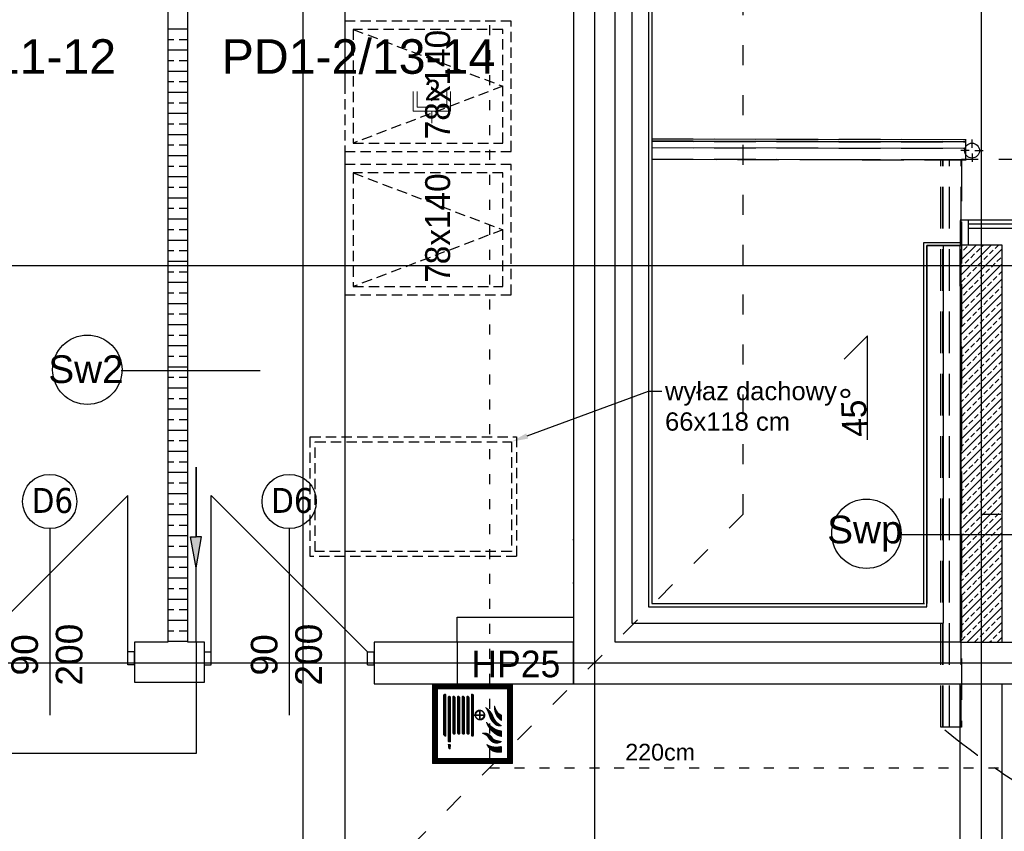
# Model space of a CAD drawing. Header units: millimetres. Extents: x -7023 to 53801, y 9849 to 33561.
# Tile 132 of 256: x 15088 to 15680, y 16267 to 16756. Entities that reach past the tile are written whole.
import ezdxf
from ezdxf.enums import TextEntityAlignment as Align

# ---------------------------------------------------------------- set-up
doc = ezdxf.new("R2010")
doc.units = ezdxf.units.MM
doc.linetypes.add('ACAD_ISO03W100', pattern=[30, 12, -18])
doc.linetypes.add('DASHED2', pattern=[0.375, 0.25, -0.125])
doc.layers.add('.IE_podklad', color=252, linetype='Continuous')
doc.layers.add('IE_LAN', color=5, linetype='Continuous', lineweight=9)
doc.styles.add('MtX_Arial', font='txt')
doc.styles.add('MtX_ISOCPEUR', font='txt')
doc.styles.add('Opisowy', font='arial.ttf')
doc.styles.get("Standard").update_dxf_attribs({"font": 'arial.ttf'})
doc.linetypes.add('ZIGZAG', pattern='A,0.00254,-5.08,[131,ltypeshp.shx,S=5.08,R=0,X=-5.08,Y=0],-10.16,[131,ltypeshp.shx,S=5.08,R=180,X=5.08,Y=0],-5.08', length=20.32254)
pattern_1 = [(45, (17856.886286, 16843.332578), (-0.01347038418, 0.01347038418), [])]

# ---------------------------------------------------------------- blocks, each defined once
blk = doc.blocks.new('*U62')
at = {"layer": 'IE_LAN', "lineweight": 20}
for p, q in [((-13644.85, -15940.37), (-13644.85, -15928.48)), ((-13642.62, -15938.04), (-13642.62, -15928.53)), ((-13624.73, -15938.04), (-13624.73, -15928.53)), ((-13622.5, -15940.37), (-13622.5, -15928.48)), ((-13624.73, -15938.04), (-13642.62, -15938.04)), ((-13622.5, -15940.37), (-13644.85, -15940.37)), ((-13633.67, -15947.64), (-13633.67, -15940.37))]:
    blk.add_line(p, q, dxfattribs=at)
at = {"layer": 'IE_LAN', "ltscale": 25, "insert": (-13638.03, -15921.5), "char_height": 12.393, "attachment_point": 1}
blk.add_mtext_dynamic_manual_height_columns('{\\C256;2}', width=0.2625, gutter_width=61.96, heights=[-12.44], dxfattribs=at)

msp = doc.modelspace()

# ---------------------------------------------------------------- hatches: boundary and pattern name
at = {"layer": '.IE_podklad'}
h = msp.add_hatch(color=256, dxfattribs=at)
h.dxf.hatch_style = 1
h.paths.add_polyline_path([(15193.85, 16444.56), (15190.59, 16444.56), (15193.85, 16426), (15197.12, 16444.56)])
at = {"layer": '.IE_podklad', "lineweight": 0}
h = msp.add_hatch(dxfattribs=at)
h.set_pattern_fill('ANSI31', color=256, scale=0.006)
h.set_pattern_definition(pattern_1)
h.paths.add_polyline_path([(15336.11, 16308.21), (15384.11, 16308.21), (15384.11, 16356.21), (15336.11, 16356.21)])
h.paths.add_polyline_path([(15339.11, 16311.21), (15339.11, 16353.21), (15381.11, 16353.21), (15381.11, 16311.21)], flags=16)
h = msp.add_hatch(dxfattribs=at)
h.set_pattern_fill('ANSI31', color=256, scale=0.006)
h.set_pattern_definition(pattern_1)
h.paths.add_polyline_path([(15344.07, 16324.71), (15344.07, 16349.98), (15343.37, 16349.98), (15342.71, 16349.32), (15342.71, 16325.37), (15343.37, 16324.71)])
h.paths.add_polyline_path([(15346.9, 16321.18), (15346.9, 16348.02, 1.02423), (15345.53, 16347.99), (15345.53, 16321.18)])
h.paths.add_polyline_path([(15349.65, 16326.59), (15349.65, 16348.03, 1.02423), (15348.28, 16347.99), (15348.28, 16326.55, 1.092744)])
h.paths.add_polyline_path([(15352.44, 16326.58), (15352.44, 16348.02, 1.02423), (15351.07, 16347.98), (15351.07, 16326.55, 1.092744)])
h.paths.add_polyline_path([(15355.22, 16326.58), (15355.22, 16348.02, 1.02423), (15353.85, 16347.99), (15353.85, 16326.55, 1.092744)])
h.paths.add_polyline_path([(15357.98, 16326.58), (15357.98, 16348.02, 1.02423), (15356.62, 16347.98), (15356.62, 16326.55, 1.092744)])
h.paths.add_polyline_path([(15360.77, 16337.57), (15360.77, 16349.44), (15360.23, 16349.98), (15359.41, 16349.98), (15359.41, 16324.7), (15360.23, 16324.7), (15360.77, 16325.24), (15360.77, 16337.17), (15361.59, 16337.17, 29.452294), (15361.59, 16337.57)])
h.paths.add_polyline_path([(15346.54, 16317.05), (15346.87, 16319.67), (15345.49, 16319.67), (15345.82, 16317.05), (15346.42, 16317.05)])
h.paths.add_polyline_path([(15361.95, 16337.57, -0.371468), (15364.31, 16339.91), (15364.31, 16337.57)], flags=16)
h.paths.add_polyline_path([(15361.95, 16337.17), (15364.31, 16337.17), (15364.31, 16334.82, -0.371468)], flags=16)
h.paths.add_polyline_path([(15364.67, 16334.82), (15364.67, 16337.17), (15367.04, 16337.17, -0.371468)], flags=16)
h.paths.add_polyline_path([(15364.67, 16337.57), (15364.67, 16339.91, -0.371468), (15367.04, 16337.57)], flags=16)
h = msp.add_hatch(dxfattribs=at)
h.set_pattern_fill('ANSI31', color=256, scale=0.006)
h.set_pattern_definition(pattern_1)
h.paths.add_polyline_path([(15377.47, 16337.47, -0.102707), (15375.35, 16338.98, -0.096724), (15373.41, 16342.8, 0.166864), (15374.59, 16336.87, 0.168834), (15377.47, 16334.1)])
h.paths.add_polyline_path([(15374.31, 16333.5, -0.037531), (15372.4, 16336.61, 0.200612), (15368.01, 16341.95, -0.064162), (15370.3, 16336.74, 0.13962), (15373.34, 16331.88, 0.238487), (15377.47, 16331.05, -0.030177)])
h.paths.add_polyline_path([(15377.47, 16327.87, -0.132227), (15373.02, 16329.44, -0.025829), (15368.39, 16333.17, 0.153068), (15372.52, 16326.92, 0.149959), (15377.47, 16324.49)])
h.paths.add_polyline_path([(15371.83, 16324.04, 0.335154), (15366.01, 16326.32, -0.192193), (15369.82, 16323.26, 0.152678), (15372.28, 16320.99, 0.268662), (15377.47, 16321.5, -0.05694), (15375.23, 16321.96, -0.231426)])
h.paths.add_polyline_path([(15377.47, 16315.06), (15377.47, 16318.46, -0.19781), (15368.76, 16319.62, 0.316846), (15374.82, 16315.11, 0.025858)])

# ---------------------------------------------------------------- linework, layer by layer
at = {"layer": '.IE_podklad', "ltscale": 25}
for p, q in [((15433.35, 17190.05), (15433.35, 15097.91)), ((15665.85, 17190.05), (15665.85, 15097.91)), ((14357.9, 16607.71), (17656.89, 16607.71)), ((14357.9, 16368.71), (17340.46, 16368.71))]:
    msp.add_line(p, q, dxfattribs=at)
at = {"layer": '.IE_podklad'}
for p, q in [((15465.85, 16887.21), (15465.85, 16402.42)), ((15467.85, 16889.16), (15467.85, 16404.42)), ((15445.85, 16381.21), (15445.85, 16867.21)), ((15176.85, 16842.21), (15176.85, 16381.21)), ((15188.85, 16381.21), (15188.85, 16842.21)), ((15420.85, 16842.21), (15420.85, 16442.71)), ((15258.35, 16193.71), (15258.35, 16836.71)), ((15283.35, 16836.71), (15283.35, 16716.34)), ((15176.85, 16750.06), (15188.85, 16750.06)), ((15176.85, 16743.71), (15180.52, 16743.71)), ((15183.7, 16743.71), (15188.85, 16743.71)), ((15176.85, 16737.36), (15188.85, 16737.36)), ((15176.85, 16731.01), (15180.52, 16731.01)), ((15183.7, 16731.01), (15188.85, 16731.01)), ((15176.85, 16724.66), (15188.85, 16724.66)), ((15176.85, 16718.31), (15180.52, 16718.31)), ((15183.7, 16718.31), (15188.85, 16718.31)), ((15176.85, 16711.96), (15188.85, 16711.96)), ((15176.85, 16705.61), (15180.52, 16705.61)), ((15183.7, 16705.61), (15188.85, 16705.61)), ((15176.85, 16699.26), (15188.85, 16699.26)), ((15176.85, 16692.91), (15180.52, 16692.91)), ((15183.7, 16692.91), (15188.85, 16692.91)), ((15176.85, 16686.56), (15188.85, 16686.56)), ((15176.85, 16680.21), (15180.52, 16680.21)), ((15183.7, 16680.21), (15188.85, 16680.21)), ((15283.35, 16679.92), (15283.35, 16218.71)), ((15467.85, 16683.93), (15656.87, 16683.55)), ((15467.85, 16682.66), (15656.87, 16682.28)), ((15467.85, 16682.42), (15656.87, 16682.05)), ((15467.85, 16678.61), (15656.87, 16678.24)), ((15656.81, 16671.05), (15656.78, 16683.55)), ((15176.85, 16673.86), (15188.85, 16673.86)), ((15176.85, 16667.51), (15180.52, 16667.51)), ((15183.7, 16667.51), (15188.85, 16667.51)), ((15467.85, 16671.75), (15656.87, 16671.37)), ((15656.87, 16671.05), (15467.85, 16671.43)), ((15176.85, 16661.16), (15188.85, 16661.16)), ((15176.85, 16654.81), (15180.52, 16654.81)), ((15183.7, 16654.81), (15188.85, 16654.81)), ((15176.85, 16648.46), (15188.85, 16648.46)), ((15176.85, 16642.11), (15180.52, 16642.11)), ((15183.7, 16642.11), (15188.85, 16642.11)), ((15176.85, 16635.76), (15188.85, 16635.76)), ((15653.35, 16635.21), (15760.59, 16635.21)), ((15760.59, 16632.66), (15658.35, 16632.66)), ((15176.85, 16629.41), (15180.52, 16629.41)), ((15183.7, 16629.41), (15188.85, 16629.41)), ((15420.85, 16629.05), (15420.85, 16356.21)), ((15658.35, 16630.16), (15760.59, 16630.16)), ((15176.85, 16623.06), (15188.85, 16623.06)), ((15653.35, 16621.35), (15631.35, 16621.35)), ((15631.35, 16621.35), (15631.35, 16404.42)), ((15633.35, 16402.42), (15633.35, 16619.85)), ((15633.35, 16619.85), (15653.35, 16619.85)), ((15653.35, 16619.85), (15633.35, 16619.85)), ((15633.35, 16619.85), (15633.35, 16404.42)), ((15653.35, 16619.85), (15633.35, 16619.85)), ((15633.35, 16619.85), (15633.35, 16404.42)), ((15653.35, 16595.21), (15653.35, 16620.21)), ((15653.35, 16620.21), (15678.35, 16620.21)), ((15653.35, 16619.51), (15653.7, 16619.85)), ((15653.35, 16610.53), (15662.68, 16619.85)), ((15653.35, 16601.55), (15671.66, 16619.85)), ((15666.46, 16619.14), (15667.17, 16619.85)), ((15674.32, 16618.02), (15676.15, 16619.85)), ((15678.35, 16620.21), (15678.35, 16595.21)), ((15176.85, 16616.71), (15180.52, 16616.71)), ((15183.7, 16616.71), (15188.85, 16616.71)), ((15653.35, 16592.57), (15678.35, 16617.57)), ((15653.35, 16615.02), (15654.11, 16615.77)), ((15655.23, 16616.9), (15657.48, 16619.14)), ((15659.72, 16612.41), (15661.97, 16614.65)), ((15663.09, 16615.77), (15665.33, 16618.02)), ((15667.58, 16611.28), (15669.83, 16613.53)), ((15670.95, 16614.65), (15673.19, 16616.9)), ((15176.85, 16610.36), (15188.85, 16610.36)), ((15653.35, 16583.59), (15678.35, 16608.59)), ((15653.35, 16606.04), (15655.23, 16607.92)), ((15656.35, 16609.04), (15658.6, 16611.28)), ((15664.21, 16607.92), (15666.46, 16610.16)), ((15672.07, 16606.79), (15674.32, 16609.04)), ((15675.44, 16610.16), (15677.68, 16612.41)), ((15176.85, 16604.01), (15180.52, 16604.01)), ((15183.7, 16604.01), (15188.85, 16604.01)), ((15657.48, 16601.18), (15659.72, 16603.43)), ((15660.84, 16604.55), (15663.09, 16606.79)), ((15665.33, 16600.06), (15667.58, 16602.3)), ((15668.7, 16603.43), (15670.95, 16605.67)), ((15676.56, 16602.3), (15678.35, 16604.1)), ((15176.85, 16597.66), (15188.85, 16597.66)), ((15653.35, 16574.61), (15678.35, 16599.61)), ((15654.11, 16597.81), (15656.35, 16600.06)), ((15658.6, 16593.32), (15660.84, 16595.57)), ((15661.97, 16596.69), (15664.21, 16598.94)), ((15669.83, 16595.57), (15672.07, 16597.81)), ((15673.19, 16598.94), (15675.44, 16601.18)), ((15176.85, 16591.31), (15180.52, 16591.31)), ((15183.7, 16591.31), (15188.85, 16591.31)), ((15653.35, 16595.21), (15653.35, 16381.21)), ((15653.35, 16565.63), (15678.35, 16590.63)), ((15655.23, 16589.96), (15657.48, 16592.2)), ((15663.09, 16588.83), (15665.33, 16591.08)), ((15666.46, 16592.2), (15668.7, 16594.45)), ((15670.95, 16587.71), (15673.19, 16589.96)), ((15674.32, 16591.08), (15676.56, 16593.32)), ((15677.68, 16594.45), (15678.35, 16595.12)), ((15678.35, 16595.21), (15678.35, 16381.21)), ((15176.85, 16584.96), (15188.85, 16584.96)), ((15653.35, 16588.08), (15654.11, 16588.83)), ((15656.35, 16582.1), (15658.6, 16584.34)), ((15659.72, 16585.47), (15661.97, 16587.71)), ((15667.58, 16584.34), (15669.83, 16586.59)), ((15675.44, 16583.22), (15677.68, 16585.47)), ((15176.85, 16578.61), (15180.52, 16578.61)), ((15183.7, 16578.61), (15188.85, 16578.61)), ((15653.35, 16556.65), (15678.35, 16581.65)), ((15653.35, 16579.1), (15655.23, 16580.98)), ((15660.84, 16577.61), (15663.09, 16579.85)), ((15664.21, 16580.98), (15666.46, 16583.22)), ((15668.7, 16576.49), (15670.95, 16578.73)), ((15672.07, 16579.85), (15674.32, 16582.1)), ((15176.85, 16572.26), (15188.85, 16572.26)), ((15653.35, 16547.67), (15678.35, 16572.67)), ((15654.11, 16570.87), (15656.35, 16573.12)), ((15657.48, 16574.24), (15659.72, 16576.49)), ((15661.97, 16569.75), (15664.21, 16572)), ((15665.33, 16573.12), (15667.58, 16575.36)), ((15673.19, 16572), (15675.44, 16574.24)), ((15676.56, 16575.36), (15678.35, 16577.16)), ((15176.85, 16565.91), (15180.52, 16565.91)), ((15183.7, 16565.91), (15188.85, 16565.91)), ((15658.6, 16566.38), (15660.84, 16568.63)), ((15666.46, 16565.26), (15668.7, 16567.51)), ((15669.83, 16568.63), (15672.07, 16570.87)), ((15674.32, 16564.14), (15676.56, 16566.38)), ((15677.68, 16567.51), (15678.35, 16568.18)), ((15597.65, 16565.5), (15583.47, 16551.33)), ((15597.65, 16502.86), (15597.65, 16565.5)), ((15653.35, 16538.69), (15678.35, 16563.69)), ((15653.35, 16561.14), (15654.11, 16561.89)), ((15655.23, 16563.02), (15657.48, 16565.26)), ((15659.72, 16558.52), (15661.97, 16560.77)), ((15663.09, 16561.89), (15665.33, 16564.14)), ((15670.95, 16560.77), (15673.19, 16563.02)), ((15176.85, 16559.56), (15188.85, 16559.56)), ((15653.35, 16529.71), (15678.35, 16554.71)), ((15656.35, 16555.16), (15658.6, 16557.4)), ((15664.21, 16554.03), (15666.46, 16556.28)), ((15667.58, 16557.4), (15669.83, 16559.65)), ((15672.07, 16552.91), (15674.32, 16555.16)), ((15675.44, 16556.28), (15677.68, 16558.52)), ((15176.85, 16553.21), (15180.52, 16553.21)), ((15183.7, 16553.21), (15188.85, 16553.21)), ((15653.35, 16552.16), (15655.23, 16554.03)), ((15657.48, 16547.3), (15659.72, 16549.54)), ((15660.84, 16550.67), (15663.09, 16552.91)), ((15665.33, 16546.18), (15667.58, 16548.42)), ((15668.7, 16549.54), (15670.95, 16551.79)), ((15676.56, 16548.42), (15678.35, 16550.22)), ((15148.75, 16544.54), (15232.3, 16544.54)), ((15176.85, 16546.86), (15188.85, 16546.86)), ((15653.35, 16520.73), (15678.35, 16545.73)), ((15654.11, 16543.93), (15656.35, 16546.18)), ((15661.97, 16542.81), (15664.21, 16545.05)), ((15669.83, 16541.69), (15672.07, 16543.93)), ((15673.19, 16545.05), (15675.44, 16547.3)), ((15176.85, 16540.51), (15180.52, 16540.51)), ((15183.7, 16540.51), (15188.85, 16540.51)), ((15653.35, 16511.75), (15678.35, 16536.75)), ((15655.23, 16536.07), (15657.48, 16538.32)), ((15658.6, 16539.44), (15660.84, 16541.69)), ((15663.09, 16534.95), (15665.33, 16537.2)), ((15666.46, 16538.32), (15668.7, 16540.56)), ((15674.32, 16537.2), (15676.56, 16539.44)), ((15677.68, 16540.56), (15678.35, 16541.24)), ((15176.85, 16534.16), (15188.85, 16534.16)), ((15653.35, 16534.2), (15654.11, 16534.95)), ((15656.35, 16528.22), (15658.6, 16530.46)), ((15659.72, 16531.58), (15661.97, 16533.83)), ((15667.58, 16530.46), (15669.83, 16532.71)), ((15670.95, 16533.83), (15673.19, 16536.07)), ((15675.44, 16529.34), (15677.68, 16531.58)), ((15176.85, 16527.81), (15180.52, 16527.81)), ((15183.7, 16527.81), (15188.85, 16527.81)), ((15653.35, 16502.77), (15678.35, 16527.77)), ((15653.35, 16525.22), (15655.23, 16527.09)), ((15660.84, 16523.73), (15663.09, 16525.97)), ((15664.21, 16527.09), (15666.46, 16529.34)), ((15668.7, 16522.6), (15670.95, 16524.85)), ((15672.07, 16525.97), (15674.32, 16528.22)), ((15176.85, 16521.46), (15188.85, 16521.46)), ((15653.35, 16493.79), (15678.35, 16518.79)), ((15654.11, 16516.99), (15656.35, 16519.24)), ((15657.48, 16520.36), (15659.72, 16522.6)), ((15665.33, 16519.24), (15667.58, 16521.48)), ((15673.19, 16518.11), (15675.44, 16520.36)), ((15676.56, 16521.48), (15678.35, 16523.28)), ((15176.85, 16515.11), (15180.52, 16515.11)), ((15183.7, 16515.11), (15188.85, 16515.11)), ((15658.6, 16512.5), (15660.84, 16514.75)), ((15661.97, 16515.87), (15664.21, 16518.11)), ((15666.46, 16511.38), (15668.7, 16513.62)), ((15669.83, 16514.75), (15672.07, 16516.99)), ((15677.68, 16513.62), (15678.35, 16514.3)), ((15176.85, 16508.76), (15188.85, 16508.76)), ((15653.35, 16484.81), (15678.35, 16509.81)), ((15653.35, 16507.26), (15654.11, 16508.01)), ((15655.23, 16509.13), (15657.48, 16511.38)), ((15659.72, 16504.64), (15661.97, 16506.89)), ((15663.09, 16508.01), (15665.33, 16510.26)), ((15670.95, 16506.89), (15673.19, 16509.13)), ((15674.32, 16510.26), (15676.56, 16512.5)), ((15176.85, 16502.41), (15180.52, 16502.41)), ((15183.7, 16502.41), (15188.85, 16502.41)), ((15653.35, 16475.83), (15678.35, 16500.83)), ((15656.35, 16501.28), (15658.6, 16503.52)), ((15664.21, 16500.15), (15666.46, 16502.4)), ((15667.58, 16503.52), (15669.83, 16505.77)), ((15672.07, 16499.03), (15674.32, 16501.28)), ((15675.44, 16502.4), (15677.68, 16504.64)), ((15176.85, 16496.06), (15188.85, 16496.06)), ((15653.35, 16498.28), (15655.23, 16500.15)), ((15657.48, 16493.42), (15659.72, 16495.66)), ((15660.84, 16496.79), (15663.09, 16499.03)), ((15668.7, 16495.66), (15670.95, 16497.91)), ((15676.56, 16494.54), (15678.35, 16496.34)), ((15176.85, 16489.71), (15180.52, 16489.71)), ((15183.7, 16489.71), (15188.85, 16489.71)), ((15653.35, 16466.85), (15678.35, 16491.85)), ((15654.11, 16490.05), (15656.35, 16492.3)), ((15661.97, 16488.93), (15664.21, 16491.17)), ((15665.33, 16492.3), (15667.58, 16494.54)), ((15669.83, 16487.81), (15672.07, 16490.05)), ((15673.19, 16491.17), (15675.44, 16493.42)), ((15176.85, 16483.36), (15188.85, 16483.36)), ((15655.23, 16482.19), (15657.48, 16484.44)), ((15658.6, 16485.56), (15660.84, 16487.81)), ((15663.09, 16481.07), (15665.33, 16483.32)), ((15666.46, 16484.44), (15668.7, 16486.68)), ((15674.32, 16483.32), (15676.56, 16485.56)), ((15677.68, 16486.68), (15678.35, 16487.35)), ((15653.35, 16457.86), (15678.35, 16482.86)), ((15653.35, 16480.32), (15654.11, 16481.07)), ((15659.72, 16477.7), (15661.97, 16479.95)), ((15667.58, 16476.58), (15669.83, 16478.83)), ((15670.95, 16479.95), (15673.19, 16482.19)), ((15675.44, 16475.46), (15677.68, 16477.7)), ((15176.85, 16477.01), (15180.52, 16477.01)), ((15183.7, 16477.01), (15188.85, 16477.01)), ((15653.35, 16448.88), (15678.35, 16473.88)), ((15653.35, 16471.34), (15655.23, 16473.21)), ((15656.35, 16474.34), (15658.6, 16476.58)), ((15660.84, 16469.84), (15663.09, 16472.09)), ((15664.21, 16473.21), (15666.46, 16475.46)), ((15672.07, 16472.09), (15674.32, 16474.34)), ((15058.85, 16375.48), (15152.85, 16469.48)), ((15152.85, 16375.48), (15152.85, 16469.48)), ((15176.85, 16470.66), (15188.85, 16470.66)), ((15202.85, 16375.48), (15202.85, 16469.48)), ((15296.85, 16375.48), (15202.85, 16469.48)), ((15654.11, 16463.11), (15656.35, 16465.35)), ((15657.48, 16466.48), (15659.72, 16468.72)), ((15665.33, 16465.35), (15667.58, 16467.6)), ((15668.7, 16468.72), (15670.95, 16470.97)), ((15673.19, 16464.23), (15675.44, 16466.48)), ((15676.56, 16467.6), (15678.35, 16469.39)), ((15176.85, 16464.31), (15180.52, 16464.31)), ((15183.7, 16464.31), (15188.85, 16464.31)), ((15653.35, 16439.9), (15678.35, 16464.9)), ((15658.6, 16458.62), (15660.84, 16460.86)), ((15661.97, 16461.99), (15664.21, 16464.23)), ((15666.46, 16457.5), (15668.7, 16459.74)), ((15669.83, 16460.86), (15672.07, 16463.11)), ((15677.68, 16459.74), (15678.35, 16460.41)), ((15176.85, 16457.96), (15188.85, 16457.96)), ((15653.35, 16430.92), (15678.35, 16455.92)), ((15653.35, 16453.37), (15654.11, 16454.13)), ((15655.23, 16455.25), (15657.48, 16457.5)), ((15663.09, 16454.13), (15665.33, 16456.37)), ((15670.95, 16453.01), (15673.19, 16455.25)), ((15674.32, 16456.37), (15676.56, 16458.62)), ((15105.85, 16449.51), (15105.85, 16337.32)), ((15176.85, 16451.61), (15180.52, 16451.61)), ((15183.7, 16451.61), (15188.85, 16451.61)), ((15249.85, 16449.51), (15249.85, 16337.32)), ((15656.35, 16447.39), (15658.6, 16449.64)), ((15659.72, 16450.76), (15661.97, 16453.01)), ((15664.21, 16446.27), (15666.46, 16448.52)), ((15667.58, 16449.64), (15669.83, 16451.88)), ((15675.44, 16448.52), (15677.68, 16450.76)), ((15176.85, 16445.26), (15188.85, 16445.26)), ((15420.85, 16442.71), (15420.35, 16442.71)), ((15617.24, 16445.94), (15684.71, 16445.94)), ((15653.35, 16421.94), (15678.35, 16446.94)), ((15653.35, 16444.39), (15655.23, 16446.27)), ((15657.48, 16439.54), (15659.72, 16441.78)), ((15660.84, 16442.9), (15663.09, 16445.15)), ((15668.7, 16441.78), (15670.95, 16444.03)), ((15672.07, 16445.15), (15674.32, 16447.39)), ((15676.56, 16440.66), (15678.35, 16442.45)), ((15176.85, 16438.91), (15180.52, 16438.91)), ((15183.7, 16438.91), (15188.85, 16438.91)), ((15653.35, 16412.96), (15678.35, 16437.96)), ((15654.11, 16436.17), (15656.35, 16438.41)), ((15661.97, 16435.05), (15664.21, 16437.29)), ((15665.33, 16438.41), (15667.58, 16440.66)), ((15669.83, 16433.92), (15672.07, 16436.17)), ((15673.19, 16437.29), (15675.44, 16439.54)), ((15176.85, 16432.56), (15188.85, 16432.56)), ((15655.23, 16428.31), (15657.48, 16430.56)), ((15658.6, 16431.68), (15660.84, 16433.92)), ((15666.46, 16430.56), (15668.7, 16432.8)), ((15674.32, 16429.43), (15676.56, 16431.68)), ((15677.68, 16432.8), (15678.35, 16433.47)), ((15176.85, 16426.21), (15180.52, 16426.21)), ((15183.7, 16426.21), (15188.85, 16426.21)), ((15653.35, 16403.98), (15678.35, 16428.98)), ((15653.35, 16426.43), (15654.11, 16427.19)), ((15659.72, 16423.82), (15661.97, 16426.07)), ((15663.09, 16427.19), (15665.33, 16429.43)), ((15667.58, 16422.7), (15669.83, 16424.94)), ((15670.95, 16426.07), (15673.19, 16428.31)), ((15675.44, 16421.58), (15677.68, 16423.82)), ((15176.85, 16419.86), (15188.85, 16419.86)), ((15653.35, 16395), (15678.35, 16420)), ((15653.35, 16417.45), (15655.23, 16419.33)), ((15656.35, 16420.45), (15658.6, 16422.7)), ((15660.84, 16415.96), (15663.09, 16418.21)), ((15664.21, 16419.33), (15666.46, 16421.58)), ((15672.07, 16418.21), (15674.32, 16420.45)), ((15176.85, 16413.51), (15180.52, 16413.51)), ((15183.7, 16413.51), (15188.85, 16413.51)), ((15420.85, 16416.71), (15420.35, 16416.71)), ((15657.48, 16412.6), (15659.72, 16414.84)), ((15665.33, 16411.47), (15667.58, 16413.72)), ((15668.7, 16414.84), (15670.95, 16417.09)), ((15673.19, 16410.35), (15675.44, 16412.6)), ((15676.56, 16413.72), (15678.35, 16415.51)), ((15176.85, 16407.16), (15188.85, 16407.16)), ((15653.35, 16386.02), (15678.35, 16411.02)), ((15654.11, 16409.23), (15656.35, 16411.47)), ((15658.6, 16404.74), (15660.84, 16406.98)), ((15661.97, 16408.11), (15664.21, 16410.35)), ((15669.83, 16406.98), (15672.07, 16409.23)), ((15677.68, 16405.86), (15678.35, 16406.53)), ((15176.85, 16400.81), (15180.52, 16400.81)), ((15183.7, 16400.81), (15188.85, 16400.81)), ((15465.85, 16402.42), (15633.35, 16402.42)), ((15467.85, 16404.42), (15631.85, 16404.42)), ((15653.35, 16399.49), (15654.11, 16400.25)), ((15655.23, 16401.37), (15657.48, 16403.62)), ((15657.52, 16381.21), (15678.35, 16402.04)), ((15663.09, 16400.25), (15665.33, 16402.49)), ((15666.46, 16403.62), (15668.7, 16405.86)), ((15670.95, 16399.13), (15673.19, 16401.37)), ((15674.32, 16402.49), (15676.56, 16404.74)), ((15176.85, 16394.46), (15188.85, 16394.46)), ((15350.85, 16381.21), (15350.85, 16396.21)), ((15350.85, 16396.21), (15420.85, 16396.21)), ((15656.35, 16393.51), (15658.6, 16395.76)), ((15659.72, 16396.88), (15661.97, 16399.13)), ((15664.21, 16392.39), (15666.46, 16394.64)), ((15667.58, 16395.76), (15669.83, 16398)), ((15675.44, 16394.64), (15677.68, 16396.88)), ((15653.35, 16390.51), (15655.23, 16392.39)), ((15660.84, 16389.02), (15663.09, 16391.27)), ((15666.5, 16381.21), (15678.35, 16393.06)), ((15668.7, 16387.9), (15670.95, 16390.15)), ((15672.07, 16391.27), (15674.32, 16393.51)), ((15676.56, 16386.78), (15678.35, 16388.57)), ((15176.85, 16388.11), (15180.52, 16388.11)), ((15183.7, 16388.11), (15188.85, 16388.11)), ((15654.11, 16382.29), (15656.35, 16384.53)), ((15657.48, 16385.66), (15659.72, 16387.9)), ((15662.01, 16381.21), (15664.21, 16383.41)), ((15665.33, 16384.53), (15667.58, 16386.78)), ((15673.19, 16383.41), (15675.44, 16385.66)), ((15675.48, 16381.21), (15678.35, 16384.08)), ((15176.85, 16381.21), (15156.85, 16381.21)), ((15156.85, 16381.21), (15156.85, 16357.21)), ((15176.85, 16381.76), (15188.85, 16381.76)), ((15198.85, 16381.21), (15188.85, 16381.21)), ((15198.85, 16357.21), (15198.85, 16381.21)), ((15420.85, 16381.21), (15300.85, 16381.21)), ((15300.85, 16381.21), (15300.85, 16356.21)), ((15420.85, 16381.21), (15350.85, 16381.21)), ((15350.85, 16381.21), (15350.85, 16356.21)), ((15420.85, 16356.21), (15420.85, 16381.21)), ((15653.35, 16381.21), (15445.85, 16381.21)), ((15670.99, 16381.21), (15672.07, 16382.29)), ((15678.35, 16381.21), (15693.65, 16381.21)), ((15156.85, 16375.48), (15152.85, 16375.48)), ((15152.85, 16367.48), (15152.85, 16375.48)), ((15156.85, 16367.48), (15156.85, 16375.48)), ((15198.85, 16375.48), (15202.85, 16375.48)), ((15198.85, 16367.48), (15198.85, 16375.48)), ((15202.85, 16367.48), (15202.85, 16375.48)), ((15296.85, 16375.48), (15300.85, 16375.48)), ((15296.85, 16367.48), (15296.85, 16375.48)), ((15300.85, 16367.48), (15300.85, 16375.48)), ((15156.85, 16367.48), (15152.85, 16367.48)), ((15198.85, 16367.48), (15202.85, 16367.48)), ((15296.85, 16367.48), (15300.85, 16367.48)), ((15156.85, 16357.21), (15198.85, 16357.21)), ((15300.85, 16356.21), (15420.85, 16356.21)), ((15350.85, 16356.21), (15420.85, 16356.21)), ((15420.85, 16356.21), (15693.65, 16356.21))]:
    msp.add_line(p, q, dxfattribs=at)
at = {"layer": '.IE_podklad', "linetype": 'ZIGZAG'}
for p, q in [((15455.85, 16877), (15455.85, 16392.65)), ((15643.35, 16392.65), (15643.35, 16619.85)), ((15455.85, 16392.65), (15643.35, 16392.65))]:
    msp.add_line(p, q, dxfattribs=at)
at = {"layer": '.IE_podklad', "linetype": 'ACAD_ISO03W100', "ltscale": 0.5}
for p, q in [((15370.35, 16842.21), (15370.35, 16305.71)), ((15370.35, 16305.71), (16086.85, 16305.71))]:
    msp.add_line(p, q, dxfattribs=at)
at = {"layer": '.IE_podklad', "linetype": 'ACAD_ISO03W100'}
for p, q in [((15522.85, 16458.21), (15522.85, 16842.21)), ((15665.85, 16842.21), (15665.85, 16458.21)), ((15522.85, 16458.21), (15060.35, 15995.71)), ((15665.85, 16458.21), (15889.47, 16458.21))]:
    msp.add_line(p, q, dxfattribs=at)
at = {"layer": '.IE_podklad', "linetype": 'DASHED2', "ltscale": 25}
for p, q in [((15283.35, 16754.71), (15283.35, 16676.38)), ((15383.35, 16754.71), (15283.35, 16754.71)), ((15283.35, 16754.71), (15283.35, 16676.38)), ((15383.35, 16754.71), (15283.35, 16754.71)), ((15288.35, 16749.71), (15288.35, 16681.38)), ((15378.35, 16749.71), (15288.35, 16749.71)), ((15288.35, 16749.71), (15288.35, 16681.38)), ((15378.35, 16749.71), (15288.35, 16749.71)), ((15288.35, 16749.71), (15378.35, 16715.54)), ((15378.35, 16681.38), (15378.35, 16749.71)), ((15378.35, 16681.38), (15378.35, 16749.71)), ((15383.35, 16676.38), (15383.35, 16754.71)), ((15383.35, 16676.38), (15383.35, 16754.71)), ((15378.35, 16715.54), (15288.35, 16681.38)), ((15288.35, 16681.38), (15378.35, 16681.38)), ((15288.35, 16681.38), (15378.35, 16681.38)), ((15283.35, 16676.38), (15383.35, 16676.38)), ((15283.35, 16676.38), (15383.35, 16676.38)), ((15283.35, 16668.38), (15283.35, 16590.04)), ((15383.35, 16668.38), (15283.35, 16668.38)), ((15283.35, 16668.38), (15283.35, 16590.04)), ((15383.35, 16668.38), (15283.35, 16668.38)), ((15383.35, 16590.04), (15383.35, 16668.38)), ((15383.35, 16590.04), (15383.35, 16668.38)), ((15288.35, 16663.38), (15288.35, 16595.04)), ((15378.35, 16663.38), (15288.35, 16663.38)), ((15288.35, 16663.38), (15288.35, 16595.04)), ((15378.35, 16663.38), (15288.35, 16663.38)), ((15288.35, 16663.38), (15378.35, 16629.21)), ((15378.35, 16595.04), (15378.35, 16663.38)), ((15378.35, 16595.04), (15378.35, 16663.38)), ((15378.35, 16629.21), (15288.35, 16595.04)), ((15283.35, 16590.04), (15383.35, 16590.04)), ((15283.35, 16590.04), (15383.35, 16590.04)), ((15288.35, 16595.04), (15378.35, 16595.04)), ((15288.35, 16595.04), (15378.35, 16595.04)), ((15262.55, 16504.75), (15386.55, 16504.75)), ((15262.55, 16432.75), (15262.55, 16504.75)), ((15265.55, 16501.75), (15383.55, 16501.75)), ((15265.55, 16435.75), (15265.55, 16501.75)), ((15383.55, 16501.75), (15383.55, 16435.75)), ((15386.55, 16504.75), (15386.55, 16432.75)), ((15383.55, 16435.75), (15265.55, 16435.75)), ((15386.55, 16432.75), (15262.55, 16432.75))]:
    msp.add_line(p, q, dxfattribs=at)
at = {"layer": '.IE_podklad', "linetype": 'DASHED2', "ltscale": 100}
for p, q in [((15467.85, 16683.93), (15656.78, 16683.55)), ((15467.85, 16682.66), (15656.87, 16682.28)), ((15467.85, 16682.42), (15656.87, 16682.05)), ((15467.85, 16678.61), (15656.87, 16678.24)), ((15467.85, 16671.75), (15656.87, 16671.37)), ((15656.87, 16671.05), (15467.85, 16671.43)), ((15641.65, 16671.43), (15654.15, 16671.43)), ((15641.65, 16330.06), (15641.65, 16671.43)), ((15642.92, 16330.06), (15642.92, 16671.43)), ((15643.16, 16330.06), (15643.16, 16671.43)), ((15646.97, 16330.06), (15646.97, 16671.43)), ((15653.83, 16330.06), (15653.83, 16671.43)), ((15654.15, 16671.43), (15654.15, 16330.06)), ((15889.15, 16671.43), (15654.15, 16671.43)), ((15654.15, 16330.06), (15641.65, 16330.06))]:
    msp.add_line(p, q, dxfattribs=at)
at = {"layer": '.IE_podklad', "linetype": 'Continuous'}
for p, q in [((15660.45, 16678.52), (15660.45, 16683.56)), ((15658.77, 16676.84), (15653.73, 16676.84)), ((15660.45, 16675.16), (15660.45, 16670.12)), ((15662.13, 16676.84), (15667.17, 16676.84))]:
    msp.add_line(p, q, dxfattribs=at)
at = {"layer": '.IE_podklad', "extrusion": (0, 0, -1)}
for p, q in [((15653.35, 16634.85), (15653.35, 16619.85)), ((15658.35, 16620.21), (15658.35, 16635.21))]:
    msp.add_line(p, q, dxfattribs=at)
at = {"layer": '.IE_podklad', "linetype": 'ByBlock', "lineweight": -2}
msp.add_line((15465.85, 16532.15), (15473.85, 16532.15), dxfattribs=at)
at = {"layer": '.IE_podklad', "lineweight": 30}
for p, q in [((15193.85, 16381.21), (15193.85, 16426)), ((15193.85, 16381.21), (15193.85, 16314.21)), ((15193.85, 16314.21), (15031.85, 16314.21))]:
    msp.add_line(p, q, dxfattribs=at)
at = {"layer": '.IE_podklad', "transparency": 33554648}
msp.add_line((15653.35, 16381.21), (15678.35, 16381.21), dxfattribs=at)
at = {"layer": '.IE_podklad', "ltscale": 0.5}
for p, q in [((15653.35, 16356.21), (15678.35, 16356.21)), ((15653.35, 15635.92), (15653.35, 16356.21)), ((15678.35, 16356.21), (15678.35, 15634.5))]:
    msp.add_line(p, q, dxfattribs=at)
at = {"layer": '.IE_podklad', "linetype": 'ByBlock', "lineweight": -2}
msp.add_lwpolyline([(15392.93, 16505.21), (15465.85, 16532.15)], dxfattribs=at)
at = {"layer": '.IE_podklad'}
for points in [[(15193.85, 16426), (15190.59, 16444.56), (15193.85, 16444.56), (15193.86, 16486.45)], [(15193.86, 16486.45), (15193.85, 16444.56)], [(15193.86, 16486.45), (15193.85, 16444.56)], [(15193.85, 16426), (15197.12, 16444.56), (15193.85, 16444.56), (15193.86, 16486.45)]]:
    msp.add_lwpolyline(points, dxfattribs=at)
at = {"layer": '.IE_podklad', "lineweight": 0}
for points in [[(15336.11, 16308.21), (15384.11, 16308.21), (15384.11, 16356.21), (15336.11, 16356.21)], [(15384.11, 16308.21), (15384.11, 16356.21), (15336.11, 16356.21), (15336.11, 16308.21)]]:
    msp.add_lwpolyline(points, close=True, dxfattribs=at)
msp.add_lwpolyline([(15336.11, 16308.21), (15336.11, 16356.21), (15384.11, 16356.21), (15384.11, 16308.21), (15336.11, 16308.21)], dxfattribs=at)
at = {"layer": '.IE_podklad', "linetype": 'Continuous'}
for centre, radius in [((15660.45, 16676.84), 4.5), ((15105.85, 16465.82), 16.31), ((15249.85, 16465.82), 16.31)]:
    msp.add_circle(centre, radius, dxfattribs=at)
at = {"layer": '.IE_podklad'}
for centre in [(15128.47, 16545.02), (15596.96, 16446.41)]:
    msp.add_circle(centre, 20.85, dxfattribs=at)
at = {"layer": '.IE_podklad', "linetype": 'DASHED2', "ltscale": 100}
msp.add_open_spline([(15901.65, 16330.06), (15877.97, 16311.62), (15830.6, 16274.76), (15771.63, 16275.43), (15712.63, 16274.76), (15665.31, 16311.62), (15641.65, 16330.06)], degree=3, dxfattribs=at)
at = {"layer": '.IE_podklad'}
msp.add_solid([(15393.5, 16503.65), (15383.55, 16501.75), (15392.35, 16506.78)], dxfattribs=at)

# ---------------------------------------------------------------- block references
at = {"layer": 'IE_LAN', "ltscale": 25}
msp.add_blockref('*U62', (28969.33, 32640.9), dxfattribs=at)

# ---------------------------------------------------------------- texts
at = {"layer": '.IE_podklad', "linetype": 'Continuous'}
for s, height, rotation, style, p in [('78x140', 15, 90, 'MtX_ISOCPEUR', (15346.6, 16683.64)), ('78x140', 15, 90, 'MtX_ISOCPEUR', (15346.6, 16683.64)), ('78x140', 15, 90, 'MtX_ISOCPEUR', (15346.6, 16597.31)), (' 45°', 15, 92.07563, 'MtX_ISOCPEUR', (15597.65, 16499.37)), ('200', 16, 90, 'Opisowy', (15125.51, 16355.03)), ('200', 16, 90, 'Opisowy', (15269.51, 16355.03)), ('90', 16, 90, 'Opisowy', (15098.78, 16361.11)), ('90', 16, 90, 'Opisowy', (15242.78, 16361.11)), ('HP25', 16, 360, 'MtX_Arial', (15359.37, 16360.1))]:
    msp.add_text(s, height=height, rotation=rotation, dxfattribs=dict(at, style=style)).set_placement(p)
at = {"layer": '.IE_podklad', "linetype": 'Continuous', "style": 'Opisowy'}
for s, p in [('Sw2', (15105.05, 16537.06)), ('Swp', (15573.39, 16440.62))]:
    msp.add_text(s, height=16.64, dxfattribs=at).set_placement(p)
at = {"layer": '.IE_podklad', "linetype": 'Continuous', "lineweight": 9, "ltscale": 50, "style": 'Opisowy'}
msp.add_text('220cm', height=10, rotation=360, dxfattribs=at).set_placement((15451.94, 16310.07))
at = {"layer": '.IE_podklad', "insert": (15475.85, 16537.74), "char_height": 11, "attachment_point": 1}
msp.add_mtext('\\pxql;wyłaz dachowy\\P\\pq*;66x118 cm', dxfattribs=at)
at = {"layer": '.IE_podklad', "char_height": 15, "width": 230.4406, "attachment_point": 1}
for insert in [(15095.03, 16473.93), (15239.03, 16473.93)]:
    msp.add_mtext('{\\fTahoma|b0|i0|c238|p34;D6}', dxfattribs=dict(at, insert=insert))
at = {"layer": 'IE_LAN', "color": 5, "linetype": 'Continuous'}
for s, p in [('PD1-2/11-12', (14981.24, 16743.8)), ('PD1-2/13-14', (15209.25, 16743.8))]:
    msp.add_text(s, height=20.7768, dxfattribs=at).set_placement(p, align=Align.TOP_LEFT)

doc.saveas('drawing.dxf')
